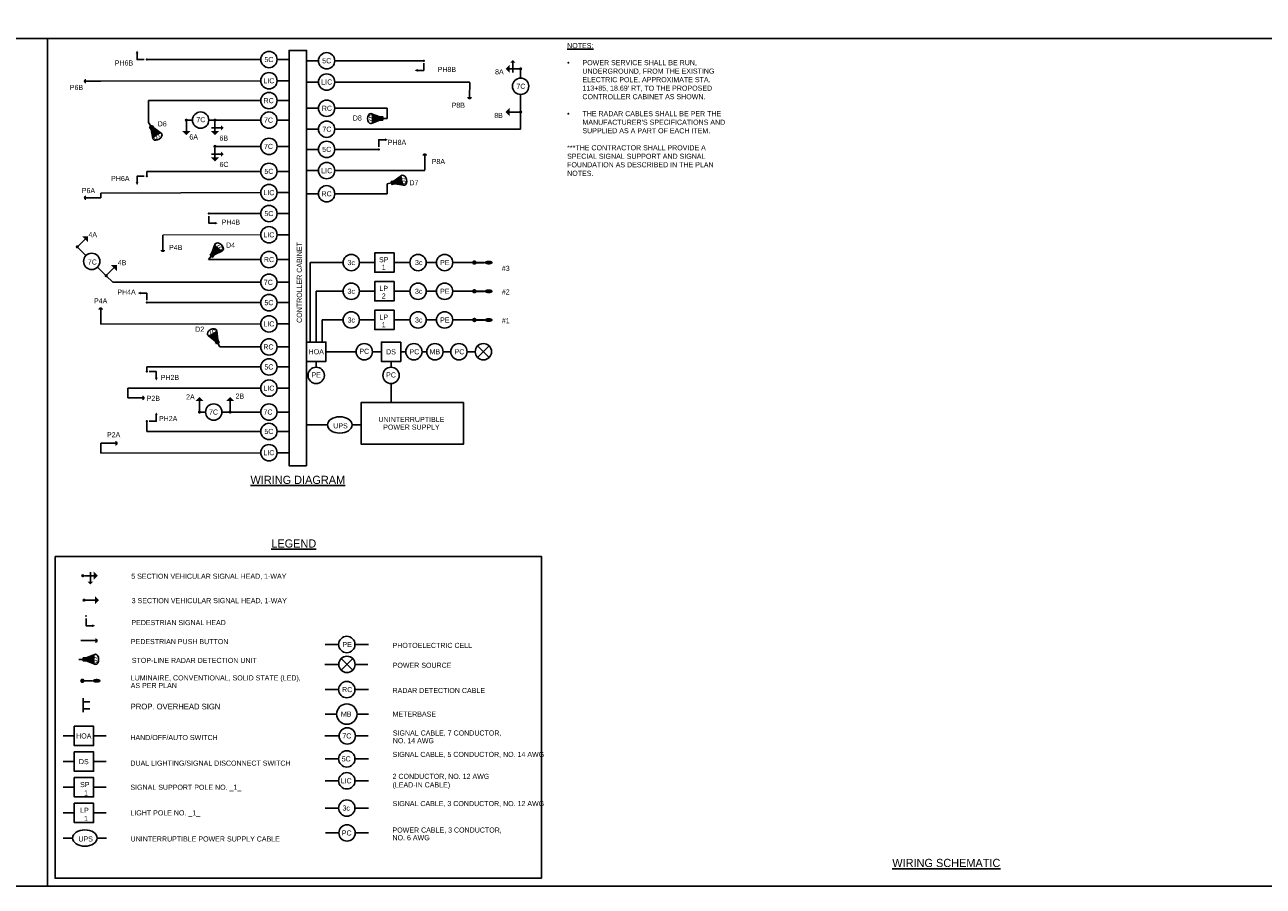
# Model space of a CAD drawing. Header units: feet. Extents: x -492 to 1495683, y -198 to 337262.
# Tile 23 of 38: x 125 to 156, y -138 to -117. Entities that reach past the tile are written whole.
import ezdxf
from ezdxf.enums import TextEntityAlignment as Align

# ---------------------------------------------------------------- set-up
doc = ezdxf.new("R2010")
doc.units = ezdxf.units.FT
doc.header["$MEASUREMENT"] = 0
doc.layers.add('COLUMNS', color=6, linetype='Continuous', plot=False)
for name, color, linetype in [('LT_P_Luminaires', 2, 'Continuous'), ('SG_P_Detection', 24, 'Continuous'), ('SG_P_Heads', 2, 'Continuous'), ('SH_Data', 7, 'Continuous'), ('ST_Details', 4, 'Continuous'), ('TEXT-DED', 10, 'Continuous')]:
    doc.layers.add(name, color=color, linetype=linetype)
doc.layers.add('SG_P_Heads (Construction)', color=2, linetype='Continuous', lineweight=13)
doc.styles.add('Slanted-Normal', font='font31.shx', dxfattribs={"height": 0.14})
doc.styles.add('Slanted-Normal LS 0.50', font='ISO_FONTRIGHT.shx', dxfattribs={"height": 0.14})
doc.styles.get("Standard").update_dxf_attribs({"font": 'font31.shx'})
doc.dimstyles.get("Standard").update_dxf_attribs({"dimtxt": 0.18, "dimasz": 0.18, "dimexe": 0.18, "dimexo": 0.0625, "dimgap": 0.09, "dimtad": 0, "dimtih": 1, "dimtoh": 1, "dimdec": 4, "dimzin": 0, "dimdsep": 46, "dimtxsty": 'Standard', "dimcen": 0.09, "dimadec": 0, "dimazin": 0, "dimtfac": 1, "dimtdec": 4, "dimtofl": 0, "dimtmove": 0, "dimatfit": 3, "dimfxl": 1, "dimtolj": 1, "dimtzin": 0, "dimarcsym": 0})

# ---------------------------------------------------------------- blocks, each defined once
blk = doc.blocks.new('*D1099')
at = {"layer": 'Defpoints', "color": 0, "transparency": 16777216}
for p in [(87.614, -118.712), (88.795, -118.712), (90.277, -118.712), (88.476, -119.263), (88.795, -121.588)]:
    blk.add_point(p, dxfattribs=at)
at = {"layer": 'TEXT-DED', "color": 0, "lineweight": -2, "transparency": 16777216}
blk.add_arc((88.795, -118.712), 0.636, 191.2725, 258.7275, dxfattribs=at)
at = {"layer": 'TEXT-DED', "color": 0, "transparency": 16777216}
for points in [[(88.15, -118.839), (88.191, -118.834), (88.158, -118.712)], [(88.672, -119.315), (88.668, -119.357), (88.795, -119.348)]]:
    blk.add_solid(points, dxfattribs=at)
blk = doc.blocks.new('SHSWP')
at = {"layer": 'ST_Details'}
h = blk.add_hatch(color=1, dxfattribs=at)
edge = h.paths.add_edge_path()
edge.add_arc((0, 0), 0.04, 0, 360)
at = {"layer": 'ST_Details', "color": 1}
blk.add_line((0.04, 0), (0.27, 0), dxfattribs=at)
at = {"layer": 'ST_Details', "color": 1, "extrusion": (0, 0, -1)}
blk.add_solid([(-0.27, 0.1), (-0.37, 0), (-0.27, -0.1)], dxfattribs=at)
blk = doc.blocks.new('SG_DET_SB_RADARP')
at = {"layer": 'SG_P_Detection'}
h = blk.add_hatch(color=256, dxfattribs=at)
edge = h.paths.add_edge_path()
edge.add_line((0.243, 0.12), (0.037, 0.037))
edge.add_line((0.037, 0.037), (0.037, -0.038))
edge.add_line((0.037, -0.038), (0.243, -0.12))
edge.add_ellipse((0.262, 0), major_axis=(0, -0.124), ratio=0.621318, start_angle=194.0157, end_angle=345.9652, ccw=False)
for p, q in [((-0.144, 0), (-0.038, 0)), ((0.037, 0.037), (0.243, 0.12)), ((0.037, -0.038), (0.243, -0.12))]:
    blk.add_line(p, q, dxfattribs=at)
at = {"layer": 'SG_P_Detection', "flags": 128}
blk.add_lwpolyline([(-0.038, 0.037), (-0.038, -0.038), (0.037, -0.038), (0.037, 0.037), (-0.038, 0.037)], close=True, dxfattribs=at)
at = {"layer": 'SG_P_Detection'}
blk.add_ellipse((0.262, 0), major_axis=(0, -0.124), ratio=0.621318, dxfattribs=at)
at = {"layer": 'SG_P_Detection', "extrusion": (0, 0, -1)}
blk.add_solid([(0.037, 0.037), (0.037, -0.038), (-0.038, 0.037), (-0.038, -0.038)], dxfattribs=at)
at = {"layer": 'SG_P_Detection', "insert": (0.257, -0.023), "char_height": 0.14, "attachment_point": 5, "line_spacing_factor": 0.6, "style": 'Slanted-Normal LS 0.50'}
blk.add_mtext('\\FISO_FONTLEFT;S', dxfattribs=at)
blk = doc.blocks.new('PED1P')
at = {"layer": 'SG_P_Heads (Construction)', "color": 2, "linetype": 'Continuous', "lineweight": 30}
blk.add_point((0, 0), dxfattribs=at)
at = {"layer": 'ST_Details', "color": 1, "flags": 128}
blk.add_lwpolyline([(0.06, 0), (0.235, 0), (0.235, -0.15)], dxfattribs=at)
at = {"layer": 'ST_Details', "color": 1, "extrusion": (0, 0, -1)}
blk.add_solid([(-0.27, -0.15), (-0.2, -0.15), (-0.235, -0.22)], dxfattribs=at)
blk = doc.blocks.new('PEDPBP')
at = {"layer": 'ST_Details'}
blk.add_hatch(color=1, dxfattribs=at).paths.add_polyline_path([(0.18, 0.028), (0.18, -0.028, 0.999997)])
at = {"layer": 'ST_Details', "color": 1}
blk.add_line((0, 0), (0.18, 0), dxfattribs=at)
blk = doc.blocks.new('CSMP')
at = {"layer": 'LT_P_Luminaires', "linetype": 'Continuous', "lineweight": 0}
h = blk.add_hatch(color=1, dxfattribs=at)
edge = h.paths.add_edge_path()
edge.add_arc((0, 0), 0.055, 0, 360)
at = {"layer": 'LT_P_Luminaires', "lineweight": 35}
h = blk.add_hatch(color=1, dxfattribs=at)
edge = h.paths.add_edge_path()
edge.add_ellipse((0.35, 0), major_axis=(0.1, 0), ratio=0.5, start_angle=0, end_angle=360)
at = {"layer": 'LT_P_Luminaires', "color": 1, "lineweight": 35}
blk.add_line((0, 0), (0.25, 0), dxfattribs=at)

msp = doc.modelspace()

# ---------------------------------------------------------------- hatches: boundary and pattern name
at = {"layer": 'ST_Details'}
h = msp.add_hatch(color=1, dxfattribs=at)
edge = h.paths.add_edge_path()
edge.add_arc((137.49492, -118.06062), 0.04, 0, 360, ccw=False)
h = msp.add_hatch(color=1, dxfattribs=at)
edge = h.paths.add_edge_path()
edge.add_arc((130.01089, -119.31633), 0.04, -90, 270)
h = msp.add_hatch(color=1, dxfattribs=at)
edge = h.paths.add_edge_path()
edge.add_arc((130.01089, -119.95969), 0.04, -90, 270)
h = msp.add_hatch(color=1, dxfattribs=at)
edge = h.paths.add_edge_path()
edge.add_arc((126.77412, -130.46906), 0.04, 0, 360)
h = msp.add_hatch(color=1, dxfattribs=at)
edge = h.paths.add_edge_path()
edge.add_arc((126.8058, -131.06575), 0.04, 0, 360)
msp.add_hatch(color=1, dxfattribs=at).paths.add_polyline_path([(127.0869, -132.00188), (127.0869, -132.11388, 0.99999663)])
h = msp.add_hatch(color=1, dxfattribs=at)
edge = h.paths.add_edge_path()
edge.add_line((127.06747, -132.39623), (126.86161, -132.47882))
edge.add_line((126.86161, -132.47882), (126.86161, -132.55382))
edge.add_line((126.86161, -132.55382), (127.06733, -132.6367))
edge.add_ellipse((127.08606, -132.51648), major_axis=(-0.00006, -0.12393), ratio=0.62131844, start_angle=194.015698, end_angle=345.965162, ccw=False)
h = msp.add_hatch(color=1, dxfattribs=at)
edge = h.paths.add_edge_path()
edge.add_arc((126.76556, -133.04041), 0.055, 0, 360)
h = msp.add_hatch(color=1, dxfattribs=at)
edge = h.paths.add_edge_path()
edge.add_ellipse((127.11556, -133.04041), major_axis=(0.1, 0), ratio=0.5, start_angle=0, end_angle=360)

# ---------------------------------------------------------------- linework, layer by layer
at = {"layer": 'COLUMNS', "color": 3}
msp.add_lwpolyline([(95.53658, -138.06895), (95.53658, -117.31895), (125.91158, -117.31895), (125.91158, -138.06895)], close=True, dxfattribs=at)
at = {"layer": 'COLUMNS', "color": 2}
msp.add_lwpolyline([(125.91158, -138.06895), (125.91158, -117.31895), (156.28658, -117.31895), (156.28658, -138.06895)], close=True, dxfattribs=at)
at = {"layer": 'SH_Data', "lineweight": 13}
msp.add_line((131.13393, -122.12265), (128.7349, -122.13235), dxfattribs=at)
at = {"layer": 'SH_Data', "color": 3}
msp.add_lwpolyline([(132.25247, -127.7765), (132.25247, -117.61133), (131.82736, -117.61133), (131.82736, -127.7765)], close=True, dxfattribs=at)
at = {"layer": 'SH_Data', "color": 3, "flags": 128}
msp.add_lwpolyline([(126.09627, -129.99754), (138.00372, -129.99754), (138.00372, -137.87482), (126.09627, -137.87482)], close=True, dxfattribs=at)
at = {"layer": 'ST_Details'}
for p, q in [((131.13393, -117.83334), (128.3409, -117.83334)), ((132.94589, -117.86359), (135.12163, -117.86359)), ((137.49492, -118.06062), (137.49492, -118.28823)), ((131.13393, -118.35288), (127.21562, -118.36258)), ((132.94589, -118.38312), (136.24691, -118.38976)), ((131.13393, -118.83896), (128.38393, -118.83896)), ((128.38393, -118.83896), (128.38393, -119.37575)), ((131.82736, -118.83896), (131.53393, -118.83896)), ((137.49492, -118.68823), (137.49492, -119.11881)), ((132.25247, -119.02711), (132.54589, -119.02711)), ((132.94589, -119.02711), (134.23009, -119.02711)), ((137.49492, -119.11881), (137.49492, -119.53871)), ((129.46089, -119.31633), (129.31089, -119.31633)), ((129.86089, -119.31633), (130.01089, -119.31633)), ((131.13393, -119.31633), (130.01089, -119.31633)), ((131.82736, -119.31633), (131.53393, -119.31633)), ((132.25247, -119.53871), (132.54589, -119.53871)), ((132.94589, -119.53871), (137.49492, -119.53871)), ((131.13393, -119.95969), (130.01089, -119.95969)), ((131.82736, -119.95969), (131.53393, -119.95969)), ((132.94589, -120.033), (134.02225, -120.033)), ((131.13393, -120.57107), (128.3409, -120.57107)), ((132.94589, -120.55253), (135.14753, -120.55253)), ((131.13393, -121.0906), (127.21562, -121.1003)), ((132.25247, -121.1191), (132.54589, -121.1191)), ((132.94589, -121.1191), (134.23009, -121.1191)), ((131.13393, -121.60311), (129.86018, -121.60311)), ((131.13393, -122.7295), (129.84974, -122.7295)), ((131.82736, -122.7295), (131.53393, -122.7295)), ((127.13603, -122.91454), (127.34816, -123.12667)), ((135.43432, -122.80253), (135.18432, -122.80253)), ((131.13393, -123.28634), (127.50783, -123.28634)), ((131.82736, -123.28634), (131.53393, -123.28634)), ((135.43432, -123.50539), (135.18432, -123.50539)), ((131.13393, -123.78447), (128.3409, -123.78447)), ((135.43432, -124.20825), (135.18432, -124.20825)), ((131.13393, -124.304), (127.21562, -124.3137)), ((131.13393, -124.86819), (130.13393, -124.86819)), ((131.82736, -124.86819), (131.53393, -124.86819)), ((136.72325, -125.12764), (136.44041, -124.8448)), ((136.72325, -124.8448), (136.44041, -125.12764)), ((134.68114, -124.9862), (134.55851, -124.9862)), ((135.7846, -124.9862), (135.60378, -124.9862)), ((136.38183, -124.98622), (136.1846, -124.9862)), ((131.13393, -125.35774), (128.3409, -125.35774)), ((132.48929, -125.22304), (132.48929, -125.36454)), ((134.32166, -125.22305), (134.32166, -125.36455)), ((131.13393, -125.87727), (127.87482, -125.87727)), ((129.78161, -126.46252), (129.63161, -126.46252)), ((131.13393, -126.46252), (130.18161, -126.46252)), ((131.82736, -126.46252), (131.53393, -126.46252)), ((131.13393, -126.9368), (128.3409, -126.9368)), ((132.7669, -126.7765), (132.53983, -126.7765)), ((133.59398, -126.7765), (133.3669, -126.7765)), ((131.13393, -127.45633), (127.21562, -127.46603)), ((133.03934, -132.15192), (132.71227, -132.15192)), ((133.76641, -132.15192), (133.43934, -132.15192)), ((133.04304, -132.63795), (132.69723, -132.63795)), ((133.10162, -132.49653), (133.38446, -132.77937)), ((133.10162, -132.77937), (133.38446, -132.49653)), ((133.75137, -132.63795), (133.44304, -132.63795)), ((133.03934, -133.25543), (132.71227, -133.25543)), ((133.76641, -133.25543), (133.43934, -133.25543)), ((132.98934, -133.85543), (132.71227, -133.85543)), ((133.76641, -133.85543), (133.48934, -133.85543)), ((126.56716, -134.39067), (126.29345, -134.39067)), ((127.3476, -134.39067), (127.04083, -134.39067)), ((133.05039, -134.38927), (132.70458, -134.38927)), ((133.75873, -134.38927), (133.45039, -134.38927)), ((126.56716, -135.01822), (126.29345, -135.01822)), ((127.3476, -135.01822), (127.04083, -135.01822)), ((133.03934, -134.95176), (132.71227, -134.95176)), ((133.76641, -134.95176), (133.43934, -134.95176)), ((133.03934, -135.48884), (132.71227, -135.48884)), ((133.76641, -135.48884), (133.43934, -135.48884)), ((126.56828, -135.64577), (126.29458, -135.64577)), ((127.34872, -135.64577), (127.04195, -135.64577)), ((126.56828, -136.27333), (126.29458, -136.27333)), ((127.34872, -136.27333), (127.04195, -136.27333)), ((133.03934, -136.15443), (132.71227, -136.15443)), ((133.76641, -136.15443), (133.43934, -136.15443)), ((126.52661, -136.88857), (126.29954, -136.88857)), ((127.35368, -136.88857), (127.12661, -136.88857)), ((133.04406, -136.76472), (132.71699, -136.76472)), ((133.77113, -136.76472), (133.44406, -136.76472))]:
    msp.add_line(p, q, dxfattribs=at)
at = {"layer": 'ST_Details', "color": 1}
for p, q in [((137.30567, -118.14646), (137.30567, -117.91146)), ((137.45492, -118.06062), (137.22492, -118.06062)), ((130.01089, -119.35633), (130.01089, -119.58633)), ((129.92505, -119.50558), (130.16005, -119.50558)), ((130.01089, -119.99969), (130.01089, -120.22969)), ((129.92505, -120.14894), (130.16005, -120.14894)), ((126.81412, -130.46906), (127.04412, -130.46906)), ((126.96337, -130.38323), (126.96337, -130.61823)), ((126.8458, -131.06575), (127.0758, -131.06575)), ((126.7269, -132.05788), (127.0869, -132.05788)), ((126.86161, -132.47882), (127.06747, -132.39623)), ((126.68054, -132.51632), (126.78661, -132.51632)), ((126.86161, -132.55382), (127.06733, -132.6367)), ((126.76559, -133.04042), (127.01559, -133.04042))]:
    msp.add_line(p, q, dxfattribs=at)
at = {"layer": 'ST_Details', "flags": 128}
for points in [[(131.53393, -117.83334), (131.82736, -117.83334)], [(132.54589, -117.86359), (132.25247, -117.86359)], [(131.53393, -118.35288), (131.82736, -118.35288)], [(132.54589, -118.38312), (132.25247, -118.38312)], [(134.23009, -119.02711), (134.23009, -119.27642)], [(132.54589, -120.033), (132.25247, -120.033)], [(128.3409, -120.57107), (128.3409, -120.68935)], [(131.53393, -120.57107), (131.82736, -120.57107)], [(132.54589, -120.55253), (132.25247, -120.55253)], [(134.23009, -121.1191), (134.23009, -120.87917)], [(127.21562, -121.1003), (127.21562, -121.21652)], [(131.53393, -121.0906), (131.82736, -121.0906)], [(131.53393, -121.60311), (131.82736, -121.60311)], [(131.53393, -122.12265), (131.82736, -122.12265)], [(126.64105, -122.41957), (126.85319, -122.6317)], [(133.14755, -122.80246), (132.3393, -122.80246)], [(132.3393, -124.74937), (132.3393, -122.80246)], [(134.78432, -122.80246), (134.39795, -122.80246)], [(136.36197, -122.80253), (135.83432, -122.80253)], [(127.34816, -123.12667), (127.50783, -123.28634)], [(133.14755, -123.50531), (132.4893, -123.50531)], [(132.4893, -124.74937), (132.4893, -123.50531)], [(134.78432, -123.50531), (134.39795, -123.50531)], [(136.36197, -123.50539), (135.83432, -123.50539)], [(131.53393, -123.78447), (131.82736, -123.78447)], [(133.14755, -124.20817), (132.6393, -124.20817)], [(132.6393, -124.74937), (132.6393, -124.20817)], [(134.78432, -124.20817), (134.39795, -124.20817)], [(136.36197, -124.20825), (135.83432, -124.20825)], [(131.53393, -124.304), (131.82736, -124.304)], [(132.72613, -124.9862), (133.46681, -124.9862)], [(133.86681, -124.9862), (134.08484, -124.98621)], [(135.08114, -124.9862), (135.19583, -124.9862)], [(128.3409, -125.47263), (128.3409, -125.35774)], [(131.53393, -125.35774), (131.82736, -125.35774)], [(134.32167, -125.76455), (134.32167, -126.22536)], [(127.87482, -125.87727), (127.87482, -126.11643)], [(131.53393, -125.87727), (131.82736, -125.87727)], [(128.3409, -126.68749), (128.3409, -126.9368)], [(131.53393, -126.9368), (131.82736, -126.9368)], [(132.53983, -126.7765), (132.25247, -126.7765)], [(127.21562, -127.22688), (127.21562, -127.46603)], [(131.53393, -127.45633), (131.82736, -127.45633)]]:
    msp.add_lwpolyline(points, dxfattribs=at)
for points in [[(134.39795, -122.56562), (133.92429, -122.56562), (133.92429, -123.03929), (134.39795, -123.03929), (134.39795, -122.56562)], [(134.39795, -123.26848), (133.92429, -123.26848), (133.92429, -123.74215), (134.39795, -123.74215), (134.39795, -123.26848)], [(134.39795, -123.97134), (133.92429, -123.97134), (133.92429, -124.44501), (134.39795, -124.44501), (134.39795, -123.97134)], [(132.25247, -124.74937), (132.72613, -124.74937), (132.72613, -125.22304), (132.25247, -125.22304), (132.25247, -124.74937)], [(134.55851, -124.74938), (134.55851, -125.22305), (134.08484, -125.22305), (134.08484, -124.74938), (134.55851, -124.74938)], [(136.09431, -126.22535), (136.09431, -127.25116), (133.59431, -127.25116), (133.59431, -126.22535), (136.09431, -126.22535)], [(126.56716, -134.15384), (127.04083, -134.15384), (127.04083, -134.62751), (126.56716, -134.62751), (126.56716, -134.15384)], [(126.56716, -134.78139), (127.04083, -134.78139), (127.04083, -135.25506), (126.56716, -135.25506), (126.56716, -134.78139)], [(126.56828, -135.40894), (127.04195, -135.40894), (127.04195, -135.88261), (126.56828, -135.88261), (126.56828, -135.40894)], [(126.56828, -136.03649), (127.04195, -136.03649), (127.04195, -136.51016), (126.56828, -136.51016), (126.56828, -136.03649)]]:
    msp.add_lwpolyline(points, close=True, dxfattribs=at)
at = {"layer": 'ST_Details', "color": 1, "extrusion": (0, 0, -1), "flags": 128}
msp.add_lwpolyline([(-126.85557, -131.51783), (-126.85557, -131.69283), (-127.00557, -131.69283)], dxfattribs=at)
at = {"layer": 'ST_Details', "color": 1, "flags": 128}
msp.add_lwpolyline([(126.78661, -132.47882), (126.78661, -132.55382), (126.86161, -132.55382), (126.86161, -132.47882), (126.78661, -132.47882)], close=True, dxfattribs=at)
for points in [[(126.78265, -133.46905), (126.78265, -133.81089)], [(126.78265, -133.55497), (126.9502, -133.55497)], [(126.78265, -133.72497), (126.9502, -133.72497)]]:
    msp.add_lwpolyline(points, dxfattribs=at)
at = {"layer": 'ST_Details'}
for centre, radius in [((131.33393, -117.83334), 0.2), ((132.74589, -117.86359), 0.2), ((131.33393, -118.35288), 0.2), ((132.74589, -118.38312), 0.2), ((137.49492, -118.48823), 0.2), ((131.33393, -118.83896), 0.2), ((132.74589, -119.02711), 0.2), ((129.66089, -119.31633), 0.2), ((131.33393, -119.31633), 0.2), ((132.74589, -119.53871), 0.2), ((131.33393, -119.95969), 0.2), ((132.74589, -120.033), 0.2), ((132.74589, -120.55253), 0.2), ((131.33393, -120.57107), 0.2), ((131.33393, -121.0906), 0.2), ((132.74589, -121.1191), 0.2), ((131.33393, -121.60311), 0.2), ((131.33393, -122.12265), 0.2), ((126.99461, -122.77312), 0.2), ((131.33393, -122.7295), 0.2), ((133.34755, -122.80246), 0.2), ((134.98432, -122.80246), 0.2), ((135.63432, -122.80253), 0.2), ((131.33393, -123.28634), 0.2), ((133.34755, -123.50531), 0.2), ((134.98432, -123.50531), 0.2), ((135.63432, -123.50539), 0.2), ((131.33393, -123.78447), 0.2), ((131.33393, -124.304), 0.2), ((133.34755, -124.20817), 0.2), ((134.98432, -124.20817), 0.2), ((135.63432, -124.20825), 0.2), ((131.33393, -124.86819), 0.2), ((133.66681, -124.9862), 0.2), ((134.88114, -124.9862), 0.2), ((135.39583, -124.9862), 0.2), ((135.9846, -124.9862), 0.2), ((136.58183, -124.98622), 0.2), ((131.33393, -125.35774), 0.2), ((132.48929, -125.56454), 0.2), ((134.32166, -125.56455), 0.2), ((131.33393, -125.87727), 0.2), ((129.98161, -126.46252), 0.2), ((131.33393, -126.46252), 0.2), ((131.33393, -126.9368), 0.2), ((131.33393, -127.45633), 0.2), ((133.23934, -132.15192), 0.2), ((133.24304, -132.63795), 0.2), ((133.23934, -133.25543), 0.2), ((133.23934, -133.85543), 0.25), ((133.25039, -134.38927), 0.2), ((133.23934, -134.95176), 0.2), ((133.23934, -135.48884), 0.2), ((133.23934, -136.15443), 0.2), ((133.24406, -136.76472), 0.2)]:
    msp.add_circle(centre, radius, dxfattribs=at)
for centre in [(133.0669, -126.7765), (126.82661, -136.88857)]:
    msp.add_ellipse(centre, major_axis=(0.3, 0), ratio=0.66666667, dxfattribs=at)
at = {"layer": 'ST_Details', "color": 1}
msp.add_ellipse((127.08606, -132.51648), major_axis=(-0.00006, -0.12393), ratio=0.62131844, dxfattribs=at)
at = {"layer": 'ST_Details', "color": 1, "extrusion": (0, 0, -1)}
msp.add_point((126.85557, -131.45783), dxfattribs=at)
for points in [[(-137.24009, -117.91179), (-137.30675, -117.84512), (-137.37342, -117.91179)], [(-137.22542, -118.16096), (-137.12542, -118.06096), (-137.22542, -117.96096)], [(-130.15972, -119.57116), (-130.22639, -119.50449), (-130.15972, -119.43783)], [(-130.11122, -119.58583), (-130.01122, -119.68583), (-129.91122, -119.58583)], [(-130.11122, -120.22919), (-130.01122, -120.32919), (-129.91122, -120.22919)], [(-130.15972, -120.21453), (-130.22639, -120.14786), (-130.15972, -120.08119)], [(-127.02896, -130.6179), (-126.96229, -130.68456), (-126.89562, -130.6179)], [(-127.04362, -130.36873), (-127.14362, -130.46873), (-127.04362, -130.56873)], [(-127.07563, -130.96583), (-127.17563, -131.06583), (-127.07563, -131.16583)], [(-126.78661, -132.47882), (-126.78661, -132.55382), (-126.86161, -132.47882), (-126.86161, -132.55382)]]:
    msp.add_solid(points, dxfattribs=at)
at = {"layer": 'ST_Details', "color": 1}
msp.add_solid([(127.00557, -131.72783), (127.00557, -131.65783), (127.07557, -131.69283)], dxfattribs=at)

# ---------------------------------------------------------------- block references
at = {"layer": 'SG_P_Detection', "color": 2, "linetype": 'Continuous', "lineweight": 30, "yscale": 2, "zscale": 2}
for p, xscale, rotation in [((127.21562, -118.36258), 2, 180), ((136.2469, -118.39282), 2, 269.7162579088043), ((135.14753, -120.54283), 2, 89.99999999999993), ((128.7349, -122.13235), 2, 270), ((127.21562, -124.3137), -1.999999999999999, 270.2837420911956)]:
    msp.add_blockref('PEDPBP', p, dxfattribs=dict(at, xscale=xscale, rotation=rotation))
at = {"layer": 'SG_P_Detection'}
for p, rotation in [((128.46167, -119.49645), 302.7816496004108), ((134.08652, -119.27717), 180.2994282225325), ((134.36987, -120.84644), 13.17915135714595), ((129.94295, -122.62031), 49.5128016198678), ((130.06564, -124.7419), 118.4035682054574)]:
    msp.add_blockref('SG_DET_SB_RADARP', p, dxfattribs=dict(at, rotation=rotation))
at = {"layer": 'SG_P_Detection', "color": 2, "linetype": 'Continuous', "lineweight": 30, "yscale": 2, "zscale": 2}
for p, xscale in [((127.21562, -121.21652), -2), ((127.87482, -126.11643), 2), ((127.21562, -127.22688), 2)]:
    msp.add_blockref('PEDPBP', p, dxfattribs=dict(at, xscale=xscale))
at = {"layer": 'SG_P_Heads', "color": 2, "linetype": 'Continuous', "lineweight": 30, "extrusion": (0, 0, -1), "xscale": -1}
for p, rotation in [((-128.3409, -117.83334), 180), ((-135.12163, -117.86359), 90), ((-134.02225, -120.033), 269.9999999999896)]:
    msp.add_blockref('PED1P', p, dxfattribs=dict(at, rotation=rotation))
at = {"layer": 'SG_P_Heads', "color": 2, "linetype": 'Continuous', "lineweight": 0, "xscale": -1}
msp.add_blockref('SHSWP', (137.49492, -119.11881), dxfattribs=at)
at = {"layer": 'SG_P_Heads', "color": 2, "linetype": 'Continuous', "lineweight": 0}
for p, rotation in [((129.31089, -119.31633), 270), ((126.64105, -122.41957), 45), ((127.34816, -123.12667), 45), ((129.63161, -126.46252), 89.99999999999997), ((130.38161, -126.46252), 89.99999999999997)]:
    msp.add_blockref('SHSWP', p, dxfattribs=dict(at, rotation=rotation))
at = {"layer": 'SG_P_Heads', "color": 2, "linetype": 'Continuous', "lineweight": 30, "extrusion": (0, 0, -1)}
msp.add_blockref('PED1P', (-128.3409, -120.68935), dxfattribs=at)
for p, rotation in [((-129.86018, -121.60311), 270), ((-128.3409, -123.78447), 90.00000000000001), ((-128.3409, -126.68749), 180)]:
    msp.add_blockref('PED1P', p, dxfattribs=dict(at, rotation=rotation))
at = {"layer": 'SG_P_Heads', "color": 2, "linetype": 'Continuous', "lineweight": 30, "extrusion": (0, 0, -1), "xscale": -1}
msp.add_blockref('PED1P', (-128.3409, -125.47263), dxfattribs=at)
at = {"layer": 'ST_Details', "color": 1, "xscale": -1, "rotation": 180}
for p in [(136.36197, -122.80253), (136.36197, -123.50539), (136.36197, -124.20825)]:
    msp.add_blockref('CSMP', p, dxfattribs=at)

# ---------------------------------------------------------------- texts
at = {"layer": 'ST_Details', "color": 1, "insert": (127.08064, -132.53981), "char_height": 0.14, "attachment_point": 5, "line_spacing_factor": 0.6, "style": 'Slanted-Normal LS 0.50'}
msp.add_mtext('\\FISO_FONTLEFT;S', dxfattribs=at)
at = {"layer": 'TEXT-DED', "style": 'Slanted-Normal'}
for s, p in [('PH6B', (127.55875, -117.85469)), ('PH8B', (135.46291, -118.0124)), ('8A', (136.86829, -118.06967)), ('P6B', (126.45754, -118.45362)), ('P8B', (135.8051, -118.88905)), ('8B', (136.84845, -119.13912)), ('D6', (128.6102, -119.3441)), ('D8', (133.38616, -119.20139)), ('6A', (129.38525, -119.666)), ('6B', (130.12187, -119.69447)), ('PH8A', (134.24225, -119.798)), ('6C', (130.12187, -120.33784)), ('P8A', (135.3176, -120.26696)), ('PH6A', (127.46977, -120.68243)), ('D7', (134.77212, -120.78687)), ('P6A', (126.75141, -120.97861)), ('PH4B', (130.17481, -121.7502)), ('4A', (126.91401, -122.05824)), ('P4B', (128.88738, -122.3712)), ('D4', (130.28272, -122.31194)), ('4B', (127.63124, -122.7431)), ('P4A', (127.05033, -123.67766)), ('PH4A', (127.62007, -123.46289)), ('D2', (129.528, -124.37146)), ('PH2B', (128.68351, -125.55249)), ('P2B', (128.33903, -126.0646)), ('2A', (129.30478, -126.02741)), ('2B', (130.51466, -126.00947)), ('PH2A', (128.64014, -126.55879)), ('P2A', (127.36811, -126.9543))]:
    msp.add_text(s, height=0.125, dxfattribs=at).set_placement(p, align=Align.TOP_LEFT)
for s, height, p in [('5C', 0.125, (131.33211, -117.83334)), ('5C', 0.125, (132.74771, -117.86359)), ('LIC', 0.125, (131.33211, -118.35288)), ('LIC', 0.125, (132.74771, -118.38312)), ('7C', 0.125, (137.50136, -118.48823)), ('RC', 0.125, (131.3265, -118.83896)), ('RC', 0.125, (132.75221, -119.02711)), ('7C', 0.125, (129.66613, -119.30498)), ('7C', 0.125, (131.3221, -119.31633)), ('7C', 0.125, (132.75233, -119.53871)), ('7C', 0.125, (131.3221, -119.95969)), ('5C', 0.125, (132.74771, -120.033)), ('5C', 0.125, (131.33211, -120.57107)), ('LIC', 0.125, (132.74771, -120.55253)), ('LIC', 0.125, (131.33211, -121.0906)), ('RC', 0.125, (132.74503, -121.1191)), ('5C', 0.125, (131.33211, -121.60311)), ('LIC', 0.125, (131.33211, -122.12265)), ('7C', 0.125, (127.00913, -122.79068)), ('RC', 0.125, (131.33479, -122.7295)), ('3c', 0.125, (133.3481, -122.80246)), ('3c', 0.125, (134.99911, -122.80246)), ('PE', 0.125, (135.63846, -122.80253)), ('#3', 0.125, (137.12995, -122.94355)), ('7C', 0.125, (131.3172, -123.28634)), ('3c', 0.125, (133.3481, -123.50531)), ('3c', 0.125, (134.99911, -123.50531)), ('PE', 0.125, (135.63846, -123.50539)), ('#2', 0.125, (137.12995, -123.52249)), ('5C', 0.125, (131.33211, -123.78447)), ('LIC', 0.125, (131.33211, -124.304)), ('3c', 0.125, (133.3481, -124.20817)), ('3c', 0.125, (134.99911, -124.20817)), ('PE', 0.125, (135.63846, -124.20825)), ('#1', 0.125, (137.12995, -124.22535)), ('RC', 0.125, (131.32049, -124.86819)), ('PC', 0.125, (133.66681, -124.97462)), ('HOA', 0.125, (132.49095, -124.9862)), ('DS', 0.125, (134.32167, -124.98786)), ('PC', 0.125, (134.89273, -124.9862)), ('MB', 0.125, (135.39425, -124.9862)), ('PC', 0.125, (135.99619, -124.9862)), ('5C', 0.125, (131.33211, -125.35774)), ('PE', 0.125, (132.48929, -125.55295)), ('PC', 0.125, (134.32166, -125.55296)), ('LIC', 0.125, (131.33211, -125.87727)), ('7C', 0.125, (129.97656, -126.46252)), ('7C', 0.125, (131.31005, -126.46252)), ('5C', 0.125, (131.33211, -126.9368)), ('LIC', 0.125, (131.33211, -127.45633)), ('%%UWIRING DIAGRAM', 0.2, (132.03991, -128.12203)), ('PE', 0.125, (133.24778, -132.15192)), ('RC', 0.125, (133.24778, -133.25543)), ('MB', 0.125, (133.22367, -133.85543)), ('HOA', 0.125, (126.80004, -134.39067)), ('7C', 0.125, (133.24066, -134.38927)), ('5C', 0.125, (133.22357, -134.95176)), ('DS', 0.125, (126.80004, -135.01822)), ('LIC', 0.125, (133.22357, -135.48884)), ('3c', 0.125, (133.22357, -136.15443)), ('PC', 0.125, (133.23593, -136.76472)), ('%%UWIRING SCHEMATIC', 0.2, (147.9156, -137.49945))]:
    msp.add_text(s, height=height, dxfattribs=at).set_placement(p, align=Align.MIDDLE_CENTER)
msp.add_text('CONTROLLER CABINET', height=0.125, rotation=90, dxfattribs=at).set_placement((132.07711, -123.29204), align=Align.MIDDLE_CENTER)
for s, height, p in [('PROP. OVERHEAD SIGN', 0.14, (127.94881, -133.67083)), ('METERBASE', 0.125, (134.3591, -133.85543)), ('HAND/OFF/AUTO SWITCH', 0.125, (127.94029, -134.42876)), ('DUAL LIGHTING/SIGNAL DISCONNECT SWITCH', 0.125, (127.94029, -135.05631)), ('SIGNAL SUPPORT POLE NO. _1_', 0.125, (127.94141, -135.64577)), ('LIGHT POLE NO. _1_', 0.125, (127.94141, -136.27333))]:
    msp.add_text(s, height=height, dxfattribs=at).set_placement(p, align=Align.MIDDLE_LEFT)
for s, p in [('SP', (126.71052, -135.6439)), ('1', (126.80719, -135.84848)), ('LP', (126.71052, -136.27145)), ('1', (126.80719, -136.47603))]:
    msp.add_text(s, height=0.125, dxfattribs=at).set_placement(p)
at = {"layer": 'TEXT-DED', "char_height": 0.125, "style": 'Slanted-Normal'}
for s, insert, width, attachment_point in [("{\\LNOTES:\\P}\\P\\pxi-3,l3,t3;{\\fSymbol|b0|i0|c2|p18;·^I}POWER SERVICE SHALL BE RUN, UNDERGROUND, FROM THE EXISTING ELECTRIC POLE, APPROXIMATE STA. 113+85, 18.69' RT, TO THE PROPOSED CONTROLLER CABINET AS SHOWN. \\P\\pi0,l0,tz;\\P\\pi-3,l3,t3;{\\fSymbol|b0|i0|c2|p18;·^I}THE RADAR CABLES SHALL BE PER THE MANUFACTURER'S SPECIFICATIONS AND SUPPLIED AS A PART OF EACH ITEM.\\P\\pi0,l0,tz;\\P***THE CONTRACTOR SHALL PROVIDE A SPECIAL SIGNAL SUPPORT AND SIGNAL FOUNDATION AS DESCRIBED IN THE PLAN NOTES. ", (138.63269, -119.05573), 4.0006688, 4), ('SIGNAL CABLE, 5 CONDUCTOR, NO. 14 AWG', (134.3591, -134.78018), 3.7177978, 1), ('2 CONDUCTOR, NO. 12 AWG \\P(LEAD-IN CABLE)', (134.3591, -135.31725), 3.7177978, 1), ('SIGNAL CABLE, 3 CONDUCTOR, NO. 12 AWG', (134.3591, -135.98284), 3.7177978, 1)]:
    msp.add_mtext(s, dxfattribs=dict(at, insert=insert, width=width, attachment_point=attachment_point))
at = {"layer": 'TEXT-DED', "style": 'Slanted-Normal'}
for s, insert, char_height, attachment_point, line_spacing_factor in [('UPS\\P', (133.08564, -126.79983), 0.125, 5, 0.6), ('UNINTERRUPTIBLE\\PPOWER SUPPLY', (134.82098, -126.73857), 0.125, 5, 0.9), ('{\\Ffont31|c0;\\LLEGEND}', (131.39054, -129.57979), 0.2, 1, 1.44), ('PHOTOELECTRIC CELL', (134.3591, -132.17525), 0.125, 4, 0.9), ('STOP-LINE RADAR DETECTION UNIT', (127.97585, -132.54257), 0.125, 4, 0.9), ('POWER SOURCE', (134.3628, -132.66128), 0.125, 4, 0.9), ('RADAR DETECTION CABLE', (134.3591, -133.27876), 0.125, 4, 0.9), ('SIGNAL CABLE, 7 CONDUCTOR, \\PNO. 14 AWG', (134.36573, -134.4126), 0.125, 4, 0.9), ('POWER CABLE, 3 CONDUCTOR,\\PNO. 6 AWG', (134.3572, -136.78805), 0.125, 4, 0.9), ('UPS\\P', (126.84535, -136.91191), 0.125, 5, 0.6), ('UNINTERRUPTIBLE POWER SUPPLY CABLE', (127.94637, -136.91191), 0.125, 4, 0.9)]:
    msp.add_mtext(s, dxfattribs=dict(at, insert=insert, char_height=char_height, attachment_point=attachment_point, line_spacing_factor=line_spacing_factor))
at = {"layer": 'TEXT-DED', "char_height": 0.125, "width": 4.2369905, "attachment_point": 4, "line_spacing_factor": 0.9, "style": 'Slanted-Normal'}
for s, insert in [('5 SECTION VEHICULAR SIGNAL HEAD, 1-WAY', (127.96297, -130.4924)), ('3 SECTION VEHICULAR SIGNAL HEAD, 1-WAY', (127.97274, -131.08931)), ('PEDESTRIAN SIGNAL HEAD', (127.96611, -131.61616)), ('PEDESTRIAN PUSH BUTTON', (127.95284, -132.08122)), ('LUMINAIRE, CONVENTIONAL, SOLID STATE (LED), AS PER PLAN', (127.94881, -133.06374))]:
    msp.add_mtext(s, dxfattribs=dict(at, insert=insert))

# ---------------------------------------------------------------- dimensions: what is measured, and where the dimension line sits
at = {"layer": 'TEXT-DED'}
dim = msp.add_angular_dim_2l(base=(88.47639, -119.26324), line1=((88.79457, -121.58803), (88.79457, -118.71212)), line2=((90.2774, -118.71212), (87.61361, -118.71212)), text=' ', dimstyle='Standard', override={"dimscale": 1, "dimasz": 0.125, "dimlfac": 1}, dxfattribs=at)
dim.commit()
dim.dimension.update_dxf_attribs({"geometry": '*D1099', "text_midpoint": (146.8941, -21.76959)})

# ---------------------------------------------------------------- next in the draw order: texts
at = {"layer": 'TEXT-DED', "char_height": 0.125, "attachment_point": 5, "line_spacing_factor": 0.9, "style": 'Slanted-Normal', "bg_fill": 3, "box_fill_scale": 1.1, "bg_fill_color": 7, "bg_fill_transparency": 0}
for s, insert in [('SP\\P1', (134.14238, -122.82579)), ('LP\\P2', (134.14238, -123.52865)), ('LP\\P1', (134.14238, -124.23151))]:
    msp.add_mtext(s, dxfattribs=dict(at, insert=insert))

# ---------------------------------------------------------------- next in the draw order: linework, layer by layer
at = {"layer": 'ST_Details', "flags": 128}
for points in [[(133.92429, -122.80246), (133.54755, -122.80246)], [(133.92429, -123.50531), (133.54755, -123.50531)], [(133.92429, -124.20817), (133.54755, -124.20817)]]:
    msp.add_lwpolyline(points, dxfattribs=at)

doc.saveas('drawing.dxf')
